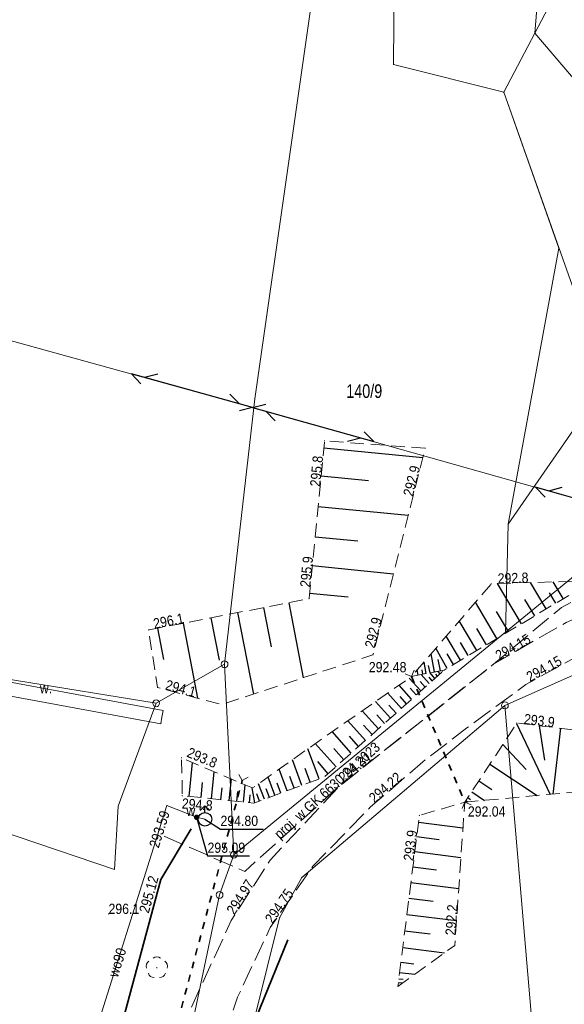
# Model space of a CAD drawing. Header units: metres. Extents: x 7423100 to 7429434, y 5527887 to 5533362.
# Tile 26 of 40: x 7427194 to 7427234, y 5531649 to 5531722. Entities that reach past the tile are written whole.
import ezdxf
from ezdxf.enums import TextEntityAlignment as Align

# ---------------------------------------------------------------- set-up
doc = ezdxf.new("R2010")
doc.units = ezdxf.units.M
doc.header["$MEASUREMENT"] = 0
for name, pattern in [('1.0_0.5', [1.5, 1, -0.5]), ('1.5_0.5', [2, 1.5, -0.5]), ('219-500', [0]), ('otkz_500', [1, 0.5, -0.5]), ('sutp_500', [0])]:
    doc.linetypes.add(name, pattern=pattern)
doc.layers.get('0').update_dxf_attribs({"color": 2, "linetype": 'CONTINUOUS', "lineweight": 5})
for name, color, linetype in [('000 Inne (niezydentyfikowane)', 7, 'CONTINUOUS'), ('202-punkt graniczny', 7, 'CONTINUOUS'), ('203-punkt graniczny', 7, 'CONTINUOUS'), ('211-numer działki ewidencyjnej', 7, 'CONTINUOUS'), ('217-kontur klasyfikacyjny', 7, 'CONTINUOUS'), ('218-kontur użytku gruntowego', 7, 'CONTINUOUS'), ('219-działka ewidencyjna', 7, 'CONTINUOUS'), ('drzewo liściaste', 7, 'CONTINUOUS'), ('hydrant', 7, 'CONTINUOUS'), ('jezdnia', 7, 'CONTINUOUS'), ('ogrodzenie trwałe', 7, 'CONTINUOUS'), ('pikieta naturalna', 7, 'CONTINUOUS'), ('pikieta naturalna-Atr2', 7, 'CONTINUOUS'), ('pikieta sztuczna', 7, 'CONTINUOUS'), ('pikieta sztuczna-Atr2', 7, 'CONTINUOUS'), ('przepust', 7, 'CONTINUOUS'), ('przewód telekomunikacyjny napowietrzny', 7, 'CONTINUOUS'), ('przewód wodociągowy', 7, 'CONTINUOUS'), ('przewód wodociągowy - ob. projektowany', 7, 'CONTINUOUS'), ('przewód wodociągowy - ob. projektowany-Atr1', 7, 'CONTINUOUS'), ('przewód wodociągowy-Atr1', 7, 'CONTINUOUS'), ('rzedna', 7, 'CONTINUOUS'), ('rzedna-Atr2', 7, 'CONTINUOUS'), ('rów melioracyjny (linia)', 7, 'CONTINUOUS'), ('rów melioracyjny (linia)-Atr17', 7, 'CONTINUOUS'), ('skarpa nieumocniona', 7, 'CONTINUOUS'), ('zasuwa lub zawór', 7, 'CONTINUOUS'), ('zasuwa lub zawór-Atr17', 7, 'CONTINUOUS')]:
    doc.layers.add(name, color=color, linetype=linetype)
doc.styles.get("Standard").update_dxf_attribs({"font": 'Working1250.shx', "width": 0.75})
doc.linetypes.add('902-500', pattern='A,3.75,0,[1,ksztalty.shx,S=0.5,R=0,X=0,Y=0],3.75', length=7.5)

# ---------------------------------------------------------------- blocks, each defined once
blk = doc.blocks.new('203')
at = {"linetype": 'Continuous', "lineweight": 0}
h = blk.add_hatch(color=0, dxfattribs=at)
edge = h.paths.add_edge_path()
edge.add_arc((0, 0), 0.045, 0, 360)
blk = doc.blocks.new('202')
at = {"color": 0, "linetype": 'Continuous', "lineweight": 0}
blk.add_circle((0, 0), 0.25, dxfattribs=at)
blk = doc.blocks.new('SUWH')
at = {"color": 0, "linetype": 'Continuous'}
for p in [(-0.354, 0.646), (0, 0.5), (0.354, 0.646)]:
    blk.add_line(p, (0, 1), dxfattribs=at)
blk.add_circle((0, 0), 0.5, dxfattribs=at)
blk = doc.blocks.new('PW01')
at = {"linetype": 'Continuous', "lineweight": 13}
h = blk.add_hatch(color=0, dxfattribs=at)
edge = h.paths.add_edge_path()
edge.add_arc((0, 0), 0.045, 0, 360)
blk = doc.blocks.new('IB05')
at = {"color": 0, "linetype": 'Continuous', "lineweight": 13}
for q in [(0.354, 0.354), (0.354, -0.354)]:
    blk.add_line((0, 0), q, dxfattribs=at)
blk = doc.blocks.new('OP021')
at = {"linetype": 'Continuous', "lineweight": 13}
h = blk.add_hatch(color=0, dxfattribs=at)
edge = h.paths.add_edge_path()
edge.add_arc((0, 0), 0.05, 0, 360)
at = {"color": 0, "linetype": 'Continuous', "lineweight": 13}
for centre, start, end in [((0, 0.4), 49.272, 130.728), ((-0.38, 0.124), 121.308, 202.548), ((0.38, 0.124), 337.452, 58.692), ((-0.235, -0.324), 193.221, 274.871), ((0.235, -0.324), 265.129, 346.779)]:
    blk.add_arc(centre, 0.4, start, end, dxfattribs=at)
blk = doc.blocks.new('US25')
at = {"linetype": 'Continuous', "lineweight": 0}
h = blk.add_hatch(color=0, dxfattribs=at)
edge = h.paths.add_edge_path()
edge.add_arc((0, 0), 0.2, 0, 360)
blk = doc.blocks.new('SUTP')
at = {"color": 0, "linetype": 'Continuous'}
for p, q in [((0, 0), (0.866, 0.5)), ((0, 0), (9.232, 0)), ((1.866, -0.5), (1, 0)), ((7.366, -0.5), (8.232, 0)), ((9.232, 0), (8.366, 0.5))]:
    blk.add_line(p, q, dxfattribs=at)

msp = doc.modelspace()

# ---------------------------------------------------------------- linework, layer by layer
at = {"layer": '000 Inne (niezydentyfikowane)', "color": 7, "linetype": 'Continuous', "lineweight": 25, "flags": 128}
for points in [[(7427216.08, 5531690.2), (7427223.34, 5531689.49)], [(7427215.88, 5531688.14), (7427219.35, 5531687.8)], [(7427215.66, 5531685.89), (7427222.27, 5531685.24)], [(7427215.44, 5531683.67), (7427218.58, 5531683.36)], [(7427215.23, 5531681.55), (7427221.19, 5531680.96)], [(7427230.59, 5531677.29), (7427228.82, 5531680.23)], [(7427232.4, 5531678.38), (7427231.25, 5531680.31)], [(7427233.65, 5531679.13), (7427232.92, 5531680.35)], [(7427215.03, 5531679.53), (7427217.86, 5531679.25)], [(7427233.1, 5531678.79), (7427232.63, 5531679.56)], [(7427213.5, 5531678.83), (7427214.57, 5531673.33)], [(7427228.78, 5531676.21), (7427227.2, 5531678.86)], [(7427231.56, 5531677.87), (7427230.84, 5531679.07)], [(7427209.75, 5531678.1), (7427210.92, 5531672.13)], [(7427211.65, 5531678.47), (7427212.21, 5531675.6)], [(7427229.64, 5531676.72), (7427228.76, 5531678.19)], [(7427205.74, 5531677.32), (7427206.81, 5531671.83)], [(7427207.79, 5531677.72), (7427208.39, 5531674.61)], [(7427227.31, 5531675.33), (7427226.02, 5531677.49)], [(7427203.86, 5531676.96), (7427204.3, 5531674.67)], [(7427228.01, 5531675.74), (7427227.3, 5531676.94)], [(7427226.11, 5531674.61), (7427225.06, 5531676.37)], [(7427226.68, 5531674.95), (7427226.1, 5531675.92)], [(7427224.21, 5531673.75), (7427223.95, 5531675.08)], [(7427225.12, 5531674.01), (7427224.3, 5531675.49)], [(7427225.6, 5531674.3), (7427225.12, 5531675.09)], [(7427223.6, 5531673.63), (7427223.44, 5531674.48)], [(7427224.63, 5531673.83), (7427224.47, 5531674.66)], [(7427223.01, 5531673.52), (7427222.94, 5531673.9)], [(7427223.35, 5531673.58), (7427223.29, 5531673.91)], [(7427223.88, 5531673.69), (7427223.77, 5531674.22)], [(7427224.23, 5531673.28), (7427223.87, 5531673.68)], [(7427224.61, 5531673.61), (7427224.45, 5531673.8)], [(7427224.8, 5531673.78), (7427224.77, 5531673.82)], [(7427223.2, 5531672.36), (7427222.35, 5531673.3)], [(7427223.52, 5531672.64), (7427223.15, 5531673.06)], [(7427223.81, 5531672.9), (7427223.22, 5531673.56)], [(7427224.04, 5531673.11), (7427223.81, 5531673.37)], [(7427224.42, 5531673.45), (7427224.29, 5531673.59)], [(7427221.77, 5531671.08), (7427220.77, 5531672.2)], [(7427222.52, 5531671.75), (7427221.6, 5531672.78)], [(7427222.86, 5531672.06), (7427222.42, 5531672.55)], [(7427220.96, 5531670.36), (7427219.88, 5531671.58)], [(7427222.15, 5531671.42), (7427221.67, 5531671.96)], [(7427220.09, 5531669.58), (7427218.9, 5531670.91)], [(7427221.38, 5531670.73), (7427220.86, 5531671.32)], [(7427219.13, 5531668.73), (7427217.85, 5531670.17)], [(7427220.53, 5531669.98), (7427219.97, 5531670.61)], [(7427218.09, 5531667.8), (7427216.69, 5531669.37)], [(7427219.62, 5531669.16), (7427219, 5531669.85)], [(7427230.23, 5531669.97), (7427232.68, 5531664.77)], [(7427231.88, 5531669.81), (7427232.28, 5531667.29)], [(7427233.45, 5531669.62), (7427232.88, 5531664.79)], [(7427218.62, 5531668.27), (7427217.95, 5531669.03)], [(7427215.74, 5531665.9), (7427214.89, 5531668.1)], [(7427216.97, 5531666.8), (7427215.45, 5531668.5)], [(7427217.54, 5531667.31), (7427216.81, 5531668.13)], [(7427229.21, 5531668.43), (7427230.94, 5531666.6)], [(7427214.47, 5531665.43), (7427213.77, 5531667.31)], [(7427216.39, 5531666.28), (7427215.64, 5531667.19)], [(7427206.19, 5531664.62), (7427206.44, 5531667.11)], [(7427207.83, 5531664.45), (7427208.03, 5531666.43)], [(7427213.39, 5531665.03), (7427212.8, 5531666.62)], [(7427215.08, 5531665.66), (7427214.7, 5531666.68)], [(7427228.26, 5531666.99), (7427231.74, 5531664.69)], [(7427209.13, 5531664.32), (7427209.3, 5531665.9)], [(7427212.48, 5531664.7), (7427211.98, 5531666.04)], [(7427213.91, 5531665.23), (7427213.59, 5531666.09)], [(7427227.45, 5531665.76), (7427228.42, 5531665.12)], [(7427207.06, 5531664.53), (7427207.17, 5531665.64)], [(7427208.52, 5531664.38), (7427208.61, 5531665.26)], [(7427209.68, 5531664.26), (7427209.76, 5531664.97)], [(7427210.17, 5531664.21), (7427210.3, 5531665.47)], [(7427211, 5531664.15), (7427210.81, 5531665.26)], [(7427211.71, 5531664.41), (7427211.28, 5531665.55)], [(7427212.08, 5531664.55), (7427211.85, 5531665.17)], [(7427212.92, 5531664.86), (7427212.65, 5531665.59)], [(7427226.93, 5531664.96), (7427227.88, 5531664.33)], [(7427210.61, 5531664.16), (7427210.67, 5531664.73)], [(7427211.36, 5531664.28), (7427211.16, 5531664.8)], [(7427226.5, 5531664.32), (7427226.64, 5531664.22)], [(7427226.64, 5531664.53), (7427226.84, 5531664.39)], [(7427223.03, 5531662.73), (7427226.29, 5531662.32)], [(7427222.89, 5531661.67), (7427224.55, 5531661.46)], [(7427222.76, 5531660.57), (7427226.14, 5531660.15)], [(7427222.61, 5531659.45), (7427224.34, 5531659.24)], [(7427222.47, 5531658.31), (7427225.98, 5531657.87)], [(7427222.32, 5531657.15), (7427224.11, 5531656.93)], [(7427222.18, 5531655.97), (7427225.82, 5531655.51)], [(7427222.02, 5531654.76), (7427223.88, 5531654.53)], [(7427221.87, 5531653.53), (7427224.93, 5531653.15)], [(7427221.73, 5531652.46), (7427222.69, 5531652.34)], [(7427221.58, 5531651.25), (7427221.89, 5531651.21)], [(7427221.64, 5531651.71), (7427222.75, 5531651.57)], [(7427221.51, 5531650.71), (7427221.53, 5531650.71)], [(7427221.55, 5531650.98), (7427221.87, 5531650.94)]]:
    msp.add_lwpolyline(points, dxfattribs=at)
at = {"layer": '217-kontur klasyfikacyjny', "color": 92, "linetype": 'Continuous', "lineweight": 18, "flags": 128}
for points in [[(7427232.77, 5531735.32), (7427231.56, 5531720.6)], [(7427211, 5531693.79), (7427216.46, 5531731.94)], [(7427216.46, 5531731.94), (7427211, 5531693.79)], [(7427221.19, 5531718.32), (7427221.29, 5531730.53)], [(7427231.56, 5531720.6), (7427229.28, 5531716.27)], [(7427229.28, 5531716.27), (7427221.19, 5531718.32)], [(7427233.33, 5531704.83), (7427229.28, 5531716.27)], [(7427229.28, 5531716.27), (7427233.33, 5531704.83)], [(7427229.61, 5531684.58), (7427233.33, 5531704.83)], [(7427233.33, 5531704.83), (7427229.61, 5531684.58)], [(7427208.79, 5531674.31), (7427211, 5531693.79)], [(7427211, 5531693.79), (7427208.79, 5531674.31)], [(7427229.42, 5531676.68), (7427240.19, 5531685.48)], [(7427229.42, 5531676.68), (7427229.61, 5531684.58)], [(7427229.61, 5531684.58), (7427229.42, 5531676.68)], [(7427214.09, 5531664.13), (7427229.42, 5531676.68)], [(7427238.46, 5531675.32), (7427229.37, 5531671.3)], [(7427203.77, 5531671.45), (7427183.25, 5531674.78)], [(7427183.25, 5531674.78), (7427203.77, 5531671.45)], [(7427203.77, 5531671.45), (7427208.79, 5531674.31)], [(7427208.79, 5531674.31), (7427203.77, 5531671.45)], [(7427200.97, 5531663.91), (7427203.77, 5531671.45)], [(7427203.77, 5531671.45), (7427200.97, 5531663.91)], [(7427229.37, 5531671.3), (7427214.45, 5531658.67)], [(7427200.71, 5531659.27), (7427200.97, 5531663.91)], [(7427200.97, 5531663.91), (7427200.71, 5531659.27)], [(7427209.47, 5531660.34), (7427214.09, 5531664.13)], [(7427190.8, 5531662.62), (7427200.71, 5531659.27)], [(7427200.71, 5531659.27), (7427190.8, 5531662.62)], [(7427208.42, 5531657.39), (7427209.47, 5531660.34)], [(7427214.45, 5531658.67), (7427212.83, 5531655.71)], [(7427202.51, 5531629.39), (7427208.42, 5531657.39)], [(7427212.83, 5531655.71), (7427210.09, 5531644.68)]]:
    msp.add_lwpolyline(points, dxfattribs=at)
at = {"layer": '218-kontur użytku gruntowego', "color": 3, "linetype": 'Continuous', "lineweight": 18, "flags": 128}
for points in [[(7427232.77, 5531735.32), (7427231.56, 5531720.6)], [(7427221.19, 5531718.32), (7427221.29, 5531730.53)], [(7427231.56, 5531720.6), (7427229.28, 5531716.27)], [(7427229.28, 5531716.27), (7427221.19, 5531718.32)], [(7427233.33, 5531704.83), (7427229.28, 5531716.27)], [(7427229.28, 5531716.27), (7427233.33, 5531704.83)], [(7427229.61, 5531684.58), (7427233.33, 5531704.83)], [(7427233.33, 5531704.83), (7427229.61, 5531684.58)], [(7427229.42, 5531676.68), (7427240.19, 5531685.48)], [(7427240.19, 5531685.48), (7427229.42, 5531676.68)], [(7427229.42, 5531676.68), (7427229.61, 5531684.58)], [(7427229.61, 5531684.58), (7427229.42, 5531676.68)], [(7427214.09, 5531664.13), (7427229.42, 5531676.68)], [(7427229.42, 5531676.68), (7427214.09, 5531664.13)], [(7427238.46, 5531675.32), (7427229.37, 5531671.3)], [(7427229.37, 5531671.3), (7427238.46, 5531675.32)], [(7427183.25, 5531674.78), (7427203.77, 5531671.45)], [(7427203.77, 5531671.45), (7427183.25, 5531674.78)], [(7427203.77, 5531671.45), (7427200.97, 5531663.91)], [(7427200.97, 5531663.91), (7427203.77, 5531671.45)], [(7427229.37, 5531671.3), (7427214.45, 5531658.67)], [(7427214.45, 5531658.67), (7427229.37, 5531671.3)], [(7427200.97, 5531663.91), (7427200.71, 5531659.27)], [(7427200.71, 5531659.27), (7427200.97, 5531663.91)], [(7427209.47, 5531660.34), (7427214.09, 5531664.13)], [(7427214.09, 5531664.13), (7427209.47, 5531660.34)], [(7427200.71, 5531659.27), (7427190.8, 5531662.62)], [(7427190.8, 5531662.62), (7427200.71, 5531659.27)], [(7427208.42, 5531657.39), (7427209.47, 5531660.34)], [(7427209.47, 5531660.34), (7427208.42, 5531657.39)], [(7427214.45, 5531658.67), (7427212.83, 5531655.71)], [(7427212.83, 5531655.71), (7427214.45, 5531658.67)], [(7427202.51, 5531629.39), (7427208.42, 5531657.39)], [(7427208.42, 5531657.39), (7427202.51, 5531629.39)], [(7427212.83, 5531655.71), (7427210.09, 5531644.68)], [(7427210.09, 5531644.68), (7427212.83, 5531655.71)]]:
    msp.add_lwpolyline(points, dxfattribs=at)
at = {"layer": '219-działka ewidencyjna', "color": 7, "linetype": '219-500', "lineweight": 18, "flags": 128}
for points in [[(7427254.67, 5531764.51), (7427231.56, 5531720.6)], [(7427216.46, 5531731.94), (7427211, 5531693.79)], [(7427221.29, 5531730.53), (7427221.19, 5531718.32)], [(7427229.28, 5531716.27), (7427231.56, 5531720.6)], [(7427231.56, 5531720.6), (7427236.38, 5531714.95)], [(7427221.19, 5531718.32), (7427229.28, 5531716.27)], [(7427229.28, 5531716.27), (7427236.82, 5531695)], [(7427236.82, 5531695), (7427229.61, 5531684.58)], [(7427211, 5531693.79), (7427208.79, 5531674.31)], [(7427229.42, 5531676.68), (7427240.19, 5531685.48)], [(7427229.42, 5531676.68), (7427229.61, 5531684.58)], [(7427214.09, 5531664.13), (7427229.42, 5531676.68)], [(7427229.37, 5531671.3), (7427238.46, 5531675.32)], [(7427203.77, 5531671.45), (7427183.25, 5531674.78)], [(7427208.79, 5531674.31), (7427203.77, 5531671.45)], [(7427209.47, 5531660.34), (7427208.79, 5531674.31)], [(7427214.45, 5531658.67), (7427229.37, 5531671.3)], [(7427229.37, 5531671.3), (7427231.93, 5531641.26)], [(7427209.47, 5531660.34), (7427214.09, 5531664.13)], [(7427208.42, 5531657.39), (7427209.47, 5531660.34)], [(7427214.45, 5531658.67), (7427212.83, 5531655.71)], [(7427202.51, 5531629.39), (7427208.42, 5531657.39)], [(7427212.83, 5531655.71), (7427210.09, 5531644.68)]]:
    msp.add_lwpolyline(points, dxfattribs=at)
at = {"layer": 'jezdnia', "color": 7, "linetype": '1.5_0.5', "lineweight": 18, "flags": 128}
msp.add_lwpolyline([(7427308.46, 5531660.6), (7427305.81, 5531657.73), (7427302.93, 5531656.31), (7427299.71, 5531655.52), (7427296.34, 5531655.69), (7427293.05, 5531656.35), (7427290.31, 5531657.56), (7427287.69, 5531658.96), (7427284, 5531661.29), (7427279.96, 5531664.33), (7427269.3, 5531673.32), (7427265.41, 5531676.44), (7427260.71, 5531679.7), (7427255.07, 5531681.64), (7427251.2, 5531682.23), (7427249.64, 5531682.09), (7427244.51, 5531681.38), (7427239.63, 5531679.94), (7427233.86, 5531677.38), (7427228.53, 5531674.32), (7427221.66, 5531668.88), (7427217.2, 5531665.35), (7427212.13, 5531659.94), (7427209.28, 5531655.52), (7427206.34, 5531649.12), (7427205.61, 5531647.19), (7427204.61, 5531643.99), (7427204.52, 5531643.2), (7427203.06, 5531635.76), (7427200.8, 5531624.91), (7427199.89, 5531621.07), (7427198.94, 5531617.57), (7427197.98, 5531613.93), (7427196.92, 5531610.17), (7427195.99, 5531607.16), (7427194.93, 5531603.97), (7427194.44, 5531602.83), (7427194.18, 5531602.09), (7427192.76, 5531598.41), (7427187.78, 5531586.91), (7427187.44, 5531586.39), (7427185.94, 5531582.9), (7427180.49, 5531571.11), (7427172.64, 5531553.48), (7427162.39, 5531533.03), (7427157.36, 5531524.38), (7427152.88, 5531516.83), (7427150.15, 5531512.08), (7427147.32, 5531507.03), (7427145.14, 5531502.96), (7427142.63, 5531497.97), (7427140.66, 5531494.08), (7427136.49, 5531485.27), (7427134.2, 5531480.75), (7427130.56, 5531481.5), (7427128.14, 5531481.2), (7427126, 5531476.17), (7427127.51, 5531474.28), (7427128.64, 5531473.55), (7427129.42, 5531472.77), (7427129.92, 5531472.07), (7427130.14, 5531471.38), (7427127.97, 5531466.05), (7427126.21, 5531461.6), (7427124.05, 5531456.42), (7427121.96, 5531451.3), (7427119.93, 5531446.59), (7427115.33, 5531435.8), (7427113.28, 5531431.28), (7427110.58, 5531425.67), (7427108.37, 5531421.14), (7427107.45, 5531419.5), (7427105.8, 5531416.31), (7427103.7, 5531412.43), (7427101.5, 5531408.62), (7427097.66, 5531401.8), (7427096.13, 5531398.9), (7427094.93, 5531396.6), (7427092.97, 5531392.54), (7427089.43, 5531384.88), (7427084.23, 5531373.43), (7427076.28, 5531355.82), (7427070.21, 5531343.5), (7427069.04, 5531341.47), (7427067.17, 5531339.72), (7427063.14, 5531338.16), (7427057.49, 5531338.47), (7427053.68, 5531340.22), (7427048.22, 5531342.47), (7427036.6, 5531348.35), (7427028.49, 5531352.44), (7427025.25, 5531353.92), (7427020.75, 5531355.96), (7427017.88, 5531357.17), (7427015.72, 5531358.1), (7427013.84, 5531358.88), (7427007.22, 5531361.47), (7427001.57, 5531363.55), (7427000.1, 5531364.08), (7426991.21, 5531366.79), (7426984.05, 5531369.03), (7426983, 5531369.38), (7426978.59, 5531371.18), (7426978.01, 5531371.36), (7426976.18, 5531372.48), (7426975.47, 5531372.88), (7426974.41, 5531373.7), (7426972.59, 5531375.63), (7426971.24, 5531378.66), (7426971.39, 5531383.67), (7426972.46, 5531388.05), (7426968.16, 5531383.93), (7426964.82, 5531381.84), (7426962.06, 5531380.9), (7426965.41, 5531378.95), (7426967.9, 5531376.19), (7426968.43, 5531375.45), (7426971.95, 5531371.57), (7426972.57, 5531370.82), (7426973.78, 5531370.41), (7426975.16, 5531369.51), (7426976.86, 5531368.75), (7426979.57, 5531367.58), (7426981.78, 5531366.8), (7426983.19, 5531366.27), (7426988.05, 5531364.76), (7426993.22, 5531362.92), (7426994.19, 5531362.95), (7426996.24, 5531362.29), (7426999.27, 5531361.38), (7427008.56, 5531357.95), (7427014.54, 5531355.6), (7427016.75, 5531354.75), (7427017.66, 5531354.48), (7427024.16, 5531351.44), (7427027.29, 5531349.82), (7427047.27, 5531339.81), (7427052.42, 5531337.41), (7427059.33, 5531334.09), (7427060.78, 5531332.65), (7427066.98, 5531332.41), (7427067.36, 5531334.25), (7427068.54, 5531336.29), (7427070.85, 5531339.16), (7427072.56, 5531341.83), (7427078.96, 5531354.77), (7427080.17, 5531357.72), (7427083.88, 5531365.68), (7427084.83, 5531365.65), (7427085.49, 5531367.25), (7427084.74, 5531367.59), (7427086.78, 5531372.46), (7427091.58, 5531382.95), (7427096.17, 5531392.82), (7427097.61, 5531395.73), (7427098.93, 5531398.28), (7427101.04, 5531402.2), (7427103.16, 5531405.83), (7427104.96, 5531409.1), (7427107.84, 5531414.34), (7427110.24, 5531418.77), (7427112.27, 5531422.76), (7427114.22, 5531426.9), (7427115.87, 5531430.34), (7427118.9, 5531436.92), (7427122.23, 5531444.66), (7427123.9, 5531448.81), (7427126.06, 5531454.05), (7427128.34, 5531459.68), (7427131.51, 5531467.17), (7427134.72, 5531474.84), (7427137.6, 5531481.44), (7427140.37, 5531487.35), (7427143.24, 5531493.32), (7427145.27, 5531497.19), (7427147.92, 5531502.21), (7427151.38, 5531508.48), (7427154.9, 5531514.85), (7427160.26, 5531524), (7427164.47, 5531531.2), (7427175.14, 5531552.44), (7427183.24, 5531570.25), (7427190.06, 5531585.05), (7427192.19, 5531589.83), (7427195.24, 5531597.15), (7427196.6, 5531600.35), (7427197.49, 5531602.72), (7427198.5, 5531605.8), (7427200.52, 5531612.4), (7427201.66, 5531616.49), (7427202.47, 5531619.63), (7427203.46, 5531623.87), (7427204.96, 5531630.81), (7427205.59, 5531634.15), (7427206.39, 5531638.2), (7427207.14, 5531641.77), (7427207.73, 5531644.09), (7427209.75, 5531649.89), (7427212.14, 5531655), (7427215.28, 5531659.5), (7427219.51, 5531663.85), (7427223.35, 5531667.16), (7427226.58, 5531669.64), (7427230.9, 5531672.83), (7427235.96, 5531675.6), (7427241.95, 5531677.81), (7427246.95, 5531679.04), (7427250.9, 5531679.41), (7427254.02, 5531679.12), (7427257.74, 5531678.05), (7427261.75, 5531675.74), (7427268.82, 5531670.12), (7427275.34, 5531664.55), (7427280.67, 5531660.15), (7427286.16, 5531656.53), (7427291.7, 5531653.7), (7427297.22, 5531652.08), (7427301.86, 5531651.95), (7427307.18, 5531653.28), (7427310.17, 5531656.96), (7427311.78, 5531661.05), (7427314.19, 5531667.2), (7427322.25, 5531690.19), (7427336.63, 5531732.23), (7427342.29, 5531749.99), (7427344.96, 5531758.25), (7427347.88, 5531766.63), (7427357.66, 5531792.78), (7427362.71, 5531805.75), (7427359.73, 5531805.92), (7427355.16, 5531794.07), (7427353.4, 5531789.57), (7427350.1, 5531781.01), (7427345.43, 5531768.03), (7427339.13, 5531749.25), (7427332.38, 5531728.45), (7427328.43, 5531716.76), (7427319.66, 5531691.02), (7427311.45, 5531667.98)], close=True, dxfattribs=at)
at = {"layer": 'ogrodzenie trwałe', "color": 7, "linetype": '902-500', "lineweight": 35, "flags": 128}
for points in [[(7427200.28, 5531644.27), (7427204.12, 5531658.53), (7427206.35, 5531662.25)], [(7427209.06, 5531639.38), (7427208.4, 5531640.25), (7427209.36, 5531644.12), (7427213.43, 5531654.1)]]:
    msp.add_lwpolyline(points, dxfattribs=at)
at = {"layer": 'przepust', "color": 7, "linetype": 'otkz_500', "lineweight": 35, "flags": 128}
for points in [[(7427222.52, 5531673.42), (7427226.42, 5531664.2)], [(7427196.06, 5531613.37), (7427210.09, 5531665.79)]]:
    msp.add_lwpolyline(points, dxfattribs=at)
at = {"layer": 'przewód telekomunikacyjny napowietrzny', "color": 30, "linetype": 'sutp_500', "lineweight": 18, "flags": 128}
for points in [[(7427210.85, 5531693.15), (7427175.07, 5531703.04)], [(7427240.5, 5531684.79), (7427210.85, 5531693.15)]]:
    msp.add_lwpolyline(points, dxfattribs=at)
at = {"layer": 'przewód wodociągowy', "color": 5, "linetype": 'Continuous', "lineweight": 18, "flags": 128}
msp.add_lwpolyline([(7427162.93, 5531521.65), (7427164.2, 5531524.01), (7427154, 5531531.43), (7427170.39, 5531565.65), (7427180.08, 5531588.41), (7427186.1, 5531603.33), (7427191.95, 5531622.79), (7427196.66, 5531638.69), (7427198.5, 5531644.79), (7427204.55, 5531663.95), (7427206.74, 5531663.09), (7427207.35, 5531662.94)], dxfattribs=at)
at = {"layer": 'przewód wodociągowy - ob. projektowany', "color": 5, "linetype": '1.5_0.5', "lineweight": 18, "flags": 128}
msp.add_lwpolyline([(7427405.13, 5531862.3), (7427381.63, 5531838.45), (7427370.16, 5531808.07), (7427356.59, 5531774.11), (7427358.89, 5531765), (7427351.72, 5531761.4), (7427346.98, 5531743.93), (7427345.76, 5531731.58), (7427342.2, 5531726.3), (7427323.16, 5531670.11), (7427316.27, 5531649.19), (7427295.95, 5531651.19), (7427292.69, 5531652.2), (7427284.03, 5531656.48), (7427272.35, 5531666.12), (7427264.3, 5531672.86), (7427265.94, 5531676.8), (7427262.46, 5531679.38), (7427258.15, 5531681.51), (7427251.83, 5531683.51), (7427241.41, 5531682.76), (7427233.52, 5531678.48), (7427228.53, 5531674.32), (7427217.34, 5531665.48), (7427210.27, 5531659.12), (7427203.9, 5531661.89)], dxfattribs=at)
at = {"layer": 'rzedna-Atr2', "color": 7, "flags": 128}
for points in [[(7427206.74, 5531663.09), (7427207.54, 5531660.25), (7427210.617, 5531660.25)], [(7427207.35, 5531662.94), (7427208.49, 5531662.22), (7427211.631, 5531662.22)]]:
    msp.add_lwpolyline(points, dxfattribs=at)
at = {"layer": 'rów melioracyjny (linia)', "color": 0, "linetype": 'CONTINUOUS', "lineweight": 18}
for p, q in [((7427204.28, 5531670.932), (7427192.244, 5531673.145)), ((7427204.1, 5531669.948), (7427191.776, 5531672.215)), ((7427204.28, 5531670.932), (7427204.19, 5531670.44)), ((7427204.1, 5531669.948), (7427204.19, 5531670.44))]:
    msp.add_line(p, q, dxfattribs=at)
at = {"layer": 'skarpa nieumocniona', "color": 7, "linetype": '1.0_0.5', "lineweight": 18, "flags": 128}
for points in [[(7427223.51, 5531690.16), (7427216.13, 5531690.7), (7427214.99, 5531679.12), (7427203.21, 5531676.83), (7427203.87, 5531672.61), (7427208.56, 5531671.36), (7427219.68, 5531675)], [(7427223.51, 5531690.16), (7427216.13, 5531690.7), (7427214.99, 5531679.12), (7427203.21, 5531676.83), (7427203.87, 5531672.61), (7427208.56, 5531671.36), (7427219.68, 5531675)], [(7427245.67, 5531687.45), (7427242.13, 5531685.05), (7427235.11, 5531680.42), (7427228.37, 5531680.22), (7427222.52, 5531673.42), (7427224.92, 5531673.89), (7427245.31, 5531686.12)], [(7427245.67, 5531687.45), (7427242.13, 5531685.05), (7427235.11, 5531680.42), (7427228.37, 5531680.22), (7427222.52, 5531673.42), (7427224.92, 5531673.89), (7427245.31, 5531686.12)], [(7427224.92, 5531673.89), (7427222.52, 5531673.42), (7427215.92, 5531668.83), (7427210.85, 5531665.24), (7427205.63, 5531667.45), (7427205.69, 5531664.67), (7427210.95, 5531664.13), (7427216.13, 5531666.05)], [(7427224.92, 5531673.89), (7427222.52, 5531673.42), (7427215.92, 5531668.83), (7427210.85, 5531665.24), (7427205.63, 5531667.45), (7427205.69, 5531664.67), (7427210.95, 5531664.13), (7427216.13, 5531666.05)], [(7427226.42, 5531664.2), (7427238.5, 5531665.31), (7427243.86, 5531669.56), (7427242.8, 5531672.18), (7427239.13, 5531668.95), (7427230.25, 5531670)], [(7427226.42, 5531664.2), (7427238.5, 5531665.31), (7427243.86, 5531669.56), (7427242.8, 5531672.18), (7427239.13, 5531668.95), (7427230.25, 5531670)], [(7427221.51, 5531650.68), (7427225.69, 5531653.69), (7427226.42, 5531664.2), (7427223.09, 5531663.23)], [(7427221.51, 5531650.68), (7427225.69, 5531653.69), (7427226.42, 5531664.2), (7427223.09, 5531663.23)]]:
    msp.add_lwpolyline(points, close=True, dxfattribs=at)

# ---------------------------------------------------------------- block references
at = {"layer": '202-punkt graniczny', "color": 7, "linetype": 'Continuous', "lineweight": 18}
for p in [(7427208.79, 5531674.31), (7427203.77, 5531671.45), (7427229.37, 5531671.3), (7427209.47, 5531660.34), (7427208.42, 5531657.39)]:
    msp.add_blockref('202', p, dxfattribs=at)
at = {"layer": '203-punkt graniczny', "color": 7, "linetype": 'Continuous', "lineweight": 18}
for p in [(7427231.56, 5531720.6), (7427221.19, 5531718.32), (7427229.28, 5531716.27), (7427211, 5531693.79), (7427229.61, 5531684.58), (7427229.42, 5531676.68), (7427214.09, 5531664.13), (7427214.45, 5531658.67), (7427212.83, 5531655.71)]:
    msp.add_blockref('203', p, dxfattribs=at)
at = {"layer": 'drzewo liściaste', "color": 94, "linetype": 'Continuous', "lineweight": 18}
msp.add_blockref('OP021', (7427203.82, 5531652.06), dxfattribs=at)
at = {"layer": 'hydrant', "color": 5, "linetype": 'Continuous', "lineweight": 18}
msp.add_blockref('SUWH', (7427207.35, 5531662.94), dxfattribs=at)
at = {"layer": 'pikieta naturalna', "color": 7, "linetype": 'Continuous', "lineweight": 13}
for p in [(7427216.13, 5531690.7), (7427223.51, 5531690.16), (7427228.37, 5531680.22), (7427214.99, 5531679.12), (7427203.21, 5531676.83), (7427219.68, 5531675), (7427203.87, 5531672.61), (7427230.25, 5531670), (7427205.63, 5531667.45), (7427205.69, 5531664.67), (7427223.09, 5531663.23), (7427200.27, 5531656), (7427225.69, 5531653.69)]:
    msp.add_blockref('PW01', p, dxfattribs=at)
at = {"layer": 'pikieta sztuczna', "color": 7, "linetype": 'Continuous', "lineweight": 13}
for p in [(7427228.53, 5531674.32), (7427222.52, 5531673.42), (7427230.9, 5531672.83), (7427217.2, 5531665.35), (7427226.42, 5531664.2), (7427219.51, 5531663.85), (7427204.12, 5531658.53), (7427209.28, 5531655.52), (7427212.14, 5531655)]:
    msp.add_blockref('PW01', p, dxfattribs=at)
at = {"layer": 'przepust', "color": 7, "linetype": 'Continuous', "lineweight": 35}
for p, rotation in [((7427222.52, 5531673.42), 112.928), ((7427210.09, 5531665.79), 75.01599999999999), ((7427226.42, 5531664.2), 292.928)]:
    msp.add_blockref('IB05', p, dxfattribs=dict(at, rotation=rotation))
at = {"layer": 'przewód telekomunikacyjny napowietrzny', "color": 30, "linetype": 'Continuous', "lineweight": 18}
for p, rotation in [((7427210.85, 5531693.15), 164.549), ((7427210.85, 5531693.15), 344.254), ((7427240.5, 5531684.79), 164.254)]:
    msp.add_blockref('SUTP', p, dxfattribs=dict(at, rotation=rotation))
at = {"layer": 'rzedna', "color": 5, "linetype": 'Continuous', "lineweight": 18}
for p in [(7427204.55, 5531663.95), (7427206.74, 5531663.09), (7427207.35, 5531662.94)]:
    msp.add_blockref('PW01', p, dxfattribs=at)
at = {"layer": 'zasuwa lub zawór', "color": 5, "linetype": 'Continuous', "lineweight": 18}
msp.add_blockref('US25', (7427206.74, 5531663.09), dxfattribs=at)

# ---------------------------------------------------------------- texts
at = {"layer": '211-numer działki ewidencyjnej', "color": 7, "linetype": 'Continuous', "lineweight": 18, "width": 0.79}
msp.add_text('140/9', height=1, dxfattribs=at).set_placement((7427217.72, 5531693.85))
at = {"layer": 'pikieta naturalna-Atr2', "color": 7, "width": 0.9}
for s, rotation, p in [('295.8', 84.377, (7427215.8, 5531687.32)), ('292.9', 75.821, (7427222.61, 5531686.58)), ('295.9', 84.377, (7427215.07, 5531679.94)), ('292.8', 1.699, (7427228.85, 5531680.23)), ('296.1', 11.001, (7427203.64, 5531676.91)), ('292.9', 75.821, (7427219.79, 5531675.45)), ('294.1', 345.076, (7427204.39, 5531672.47)), ('293.9', 353.256, (7427230.73, 5531669.94)), ('293.8', 337.492, (7427205.96, 5531667.55)), ('294.8', 355.736, (7427205.63, 5531663.74)), ('293.9', 82.824, (7427222.66, 5531659.85)), ('292.2', 86.027, (7427225.74, 5531654.41))]:
    msp.add_text(s, height=0.75, rotation=rotation, dxfattribs=at).set_placement(p)
msp.add_text('296.1', height=0.75, dxfattribs=at).set_placement((7427200.27, 5531656))
at = {"layer": 'pikieta sztuczna-Atr2', "color": 7, "width": 0.9}
for s, rotation, p in [('294.15', 29.86, (7427228.95, 5531674.56)), ('294.15', 28.697, (7427231.21, 5531673)), ('294.31', 38.361, (7427217.54, 5531665.62)), ('294.22', 40.76, (7427219.79, 5531664.09)), ('295.12', 74.465, (7427203.22, 5531656.01)), ('294.97', 57.186, (7427209.51, 5531655.88)), ('294.75', 55.093, (7427212.31, 5531655.24))]:
    msp.add_text(s, height=0.75, rotation=rotation, dxfattribs=at).set_placement(p)
for s, p in [('292.48', (7427219.38, 5531673.73)), ('292.04', (7427226.65, 5531663.14))]:
    msp.add_text(s, height=0.75, dxfattribs=at).set_placement(p)
at = {"layer": 'przewód wodociągowy - ob. projektowany-Atr1', "color": 5, "width": 0.9}
msp.add_text('proj. w GK.6630.24.2023', height=0.75, rotation=41.974, dxfattribs=at).set_placement((7427212.85, 5531661.44))
at = {"layer": 'przewód wodociągowy-Atr1', "color": 5, "width": 0.9}
msp.add_text('wo90', height=0.75, rotation=72.476, dxfattribs=at).set_placement((7427200.59, 5531651.41), align=Align.MIDDLE_LEFT)
at = {"layer": 'rzedna-Atr2', "color": 5, "width": 0.9}
msp.add_text('293.59', height=0.75, rotation=72.476, dxfattribs=at).set_placement((7427203.59, 5531660.9), align=Align.MIDDLE_LEFT)
for s, p in [('294.80', (7427208.49, 5531662.228)), ('295.09', (7427207.54, 5531660.258))]:
    msp.add_text(s, height=0.75, dxfattribs=at).set_placement(p, align=Align.BOTTOM_LEFT)
at = {"layer": 'rów melioracyjny (linia)-Atr17', "color": 7, "width": 0.9}
msp.add_text('w.', height=0.75, dxfattribs=at).set_placement((7427195.23, 5531672.19))
at = {"layer": 'zasuwa lub zawór-Atr17', "color": 5, "width": 0.9}
msp.add_text('w', height=0.75, dxfattribs=at).set_placement((7427205.99, 5531663.19))

doc.saveas('drawing.dxf')
